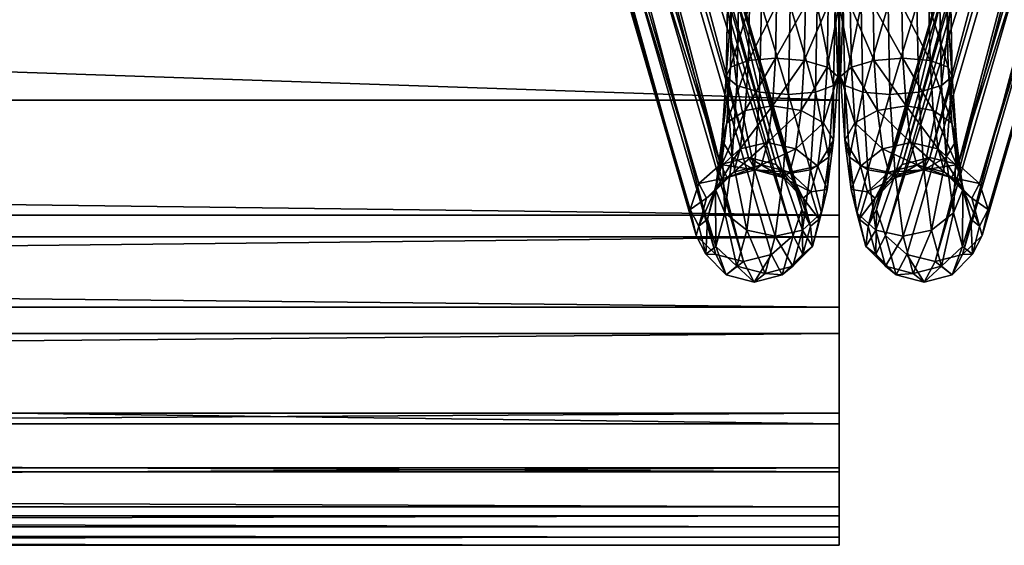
# Model space of a CAD drawing. Header units: inches. Extents: x -52 to 3.5, y -12.6 to 12.2.
# Tile 246 of 256: x -3.6 to 0.7, y -12.6 to -10.3. Entities that reach past the tile are written whole.
import ezdxf

# ---------------------------------------------------------------- set-up
doc = ezdxf.new("R2010")
doc.units = ezdxf.units.IN
doc.header["$MEASUREMENT"] = 0
doc.layers.add('AFUCH-3-BSPT', color=4, linetype='Continuous')
doc.layers.add('AFUCH-3-STUP', color=5, linetype='Continuous')

msp = doc.modelspace()

# ---------------------------------------------------------------- meshes
at = {"layer": 'AFUCH-3-BSPT'}
mesh = msp.add_polyface(dxfattribs=at)
corners = [(-2.9135, -7.874, 13.1436), (-2.9135, -7.874, 13.0186), (2.9133, -7.874, 13.0186), (-3.1395, -7.8291, 13.1436), (-3.1395, -7.8291, 13.0186), (-3.3311, -7.701, 13.1436), (-3.3311, -7.701, 13.0186), (-3.4591, -7.5095, 13.1436), (-3.4591, -7.5095, 13.0186), (3.1393, -7.8291, 13.1436), (-3.504, -7.2835, 13.1436), (-0.0001, -10.1909, 0.651), (-0.0065, -10.5077, 0.703), (-0.0181, -10.1909, 0.5228), (-0.0542, -10.4674, 0.8164), (-0.0486, -10.1909, 0.771), (-0.1555, -10.438, 0.8912), (-0.1506, -10.1909, 0.8506), (-0.2835, -10.4272, 0.9074), (-0.2787, -10.1909, 0.8686), (-0.4037, -10.438, 0.8607), (-0.3987, -10.1909, 0.8202), (-0.4839, -10.4674, 0.7636), (-0.4784, -10.1909, 0.7182), (-0.5028, -10.5077, 0.642), (-0.4964, -10.1909, 0.59), (-0.4551, -10.5479, 0.5287), (-0.4479, -10.1909, 0.4701), (-0.3537, -10.5774, 0.4538), (-0.3459, -10.1909, 0.3904), (-0.2258, -10.5881, 0.4376), (-0.2178, -10.1909, 0.3724), (-0.1056, -10.5774, 0.4843), (-0.0978, -10.1909, 0.4209), (-0.0253, -10.5479, 0.5814), (-1.7705, -6.1821, 13.0186), (-0.5283, -10.8993, 1.8758), (-1.8965, -6.212, 13.0186), (-0.4027, -10.8684, 1.8782), (-1.6446, -6.2249, 13.0186), (-0.2802, -10.8993, 1.9063), (-1.5524, -6.3287, 13.0186), (-0.1936, -10.9838, 1.9524), (-1.5187, -6.4659, 13.0186), (-0.1663, -11.0991, 2.0043), (-1.5524, -6.5996, 13.0186), (-0.2054, -11.2145, 2.048), (-1.6446, -6.6941, 13.0186), (-0.3005, -11.2989, 2.0718), (-0.4261, -11.3298, 2.0694), (-1.9887, -6.3065, 13.0186), (-0.6234, -10.9838, 1.8996), (-2.0224, -6.4402, 13.0186), (-0.6625, -11.0991, 1.9434), (-1.9887, -6.5774, 13.0186), (-0.6352, -11.2145, 1.9952), (-1.8965, -6.6813, 13.0186), (-0.5486, -11.2989, 2.0414), (-1.7705, -6.724, 13.0186)]
mesh.append_faces([[corners[k] for k in face] for face in [(35, 36, 37), (39, 38, 35), (41, 40, 39), (43, 42, 41), (45, 44, 43), (47, 46, 45), (36, 50, 37)]], dxfattribs={"vtx0": -1})
mesh.append_faces([[corners[k] for k in face] for face in [(38, 36, 35), (40, 38, 39), (42, 40, 41), (44, 42, 43), (46, 44, 45), (48, 46, 47)]], dxfattribs={"vtx0": -1, "vtx1": -1})
mesh.append_faces([[corners[k] for k in face] for face in [(5, 0, 9)]], dxfattribs={"vtx0": -1, "vtx1": -1, "vtx2": -1})
mesh.append_faces([[corners[k] for k in face] for face in [(14, 12, 11), (16, 14, 15), (22, 20, 21), (24, 22, 23), (26, 24, 25), (28, 26, 27), (34, 32, 33), (12, 34, 13), (49, 48, 47)]], dxfattribs={"vtx0": -1, "vtx2": -1})
mesh.append_faces([[corners[k] for k in face] for face in [(11, 12, 13), (15, 14, 11), (17, 16, 15), (19, 18, 17), (21, 20, 19), (23, 22, 21), (25, 24, 23), (27, 26, 25), (29, 28, 27), (31, 30, 29), (33, 32, 31), (13, 34, 33), (51, 50, 36), (53, 52, 51), (55, 54, 53), (57, 56, 55), (49, 58, 57)]], dxfattribs={"vtx1": -1, "vtx2": -1})
mesh.append_faces([[corners[k] for k in face] for face in [(0, 1, 2), (3, 4, 1), (1, 0, 3), (3, 5, 6), (6, 4, 3), (5, 7, 8), (8, 6, 5), (4, 6, 8), (2, 1, 4), (5, 3, 0), (10, 7, 5), (18, 16, 17), (20, 18, 19), (30, 28, 29), (32, 30, 31), (52, 50, 51), (54, 52, 53), (56, 54, 55), (58, 56, 57), (47, 58, 49)]], dxfattribs={"vtx2": -1})
mesh = msp.add_polyface(dxfattribs=at)
corners = [(-0.0001, -10.1909, 0.651), (0.0179, -10.1909, 0.5228), (0.0063, -10.5077, 0.703), (0.0539, -10.4674, 0.8164), (0.0484, -10.1909, 0.771), (0.1553, -10.438, 0.8912), (0.1503, -10.1909, 0.8506), (0.2833, -10.4272, 0.9074), (0.2785, -10.1909, 0.8686), (0.4035, -10.438, 0.8607), (0.3985, -10.1909, 0.8202), (0.4837, -10.4674, 0.7636), (0.4782, -10.1909, 0.7182), (0.5026, -10.5077, 0.642), (0.4962, -10.1909, 0.59), (0.4549, -10.5479, 0.5287), (0.4477, -10.1909, 0.4701), (0.3535, -10.5774, 0.4538), (0.3457, -10.1909, 0.3904), (0.2176, -10.1909, 0.3724), (0.2256, -10.5881, 0.4376), (0.1054, -10.5774, 0.4843), (0.0976, -10.1909, 0.4209), (0.0251, -10.5479, 0.5814), (1.7703, -6.1821, 13.0186), (1.8963, -6.212, 13.0186), (0.5281, -10.8993, 1.8758), (0.4025, -10.8684, 1.8782), (1.6444, -6.2249, 13.0186), (0.28, -10.8993, 1.9063), (1.5522, -6.3287, 13.0186), (0.1934, -10.9838, 1.9524), (1.5184, -6.4659, 13.0186), (0.1661, -11.0991, 2.0043), (1.5522, -6.5996, 13.0186), (0.2052, -11.2145, 2.048), (1.6444, -6.6941, 13.0186), (0.3003, -11.2989, 2.0719), (0.4259, -11.3298, 2.0694), (1.9885, -6.3065, 13.0186), (0.6232, -10.9838, 1.8996), (2.0222, -6.4402, 13.0186), (0.6623, -11.0991, 1.9434), (1.9885, -6.5774, 13.0186), (0.635, -11.2145, 1.9952), (1.8963, -6.6813, 13.0186), (0.5484, -11.2989, 2.0414), (1.7703, -6.724, 13.0186), (3.4589, -7.5095, 13.1436), (3.4589, -7.5095, 13.0186), (3.5038, -7.2835, 13.0186), (3.3309, -7.701, 13.1436), (3.3309, -7.701, 13.0186), (3.1393, -7.8291, 13.1436), (3.1393, -7.8291, 13.0186), (2.9133, -7.874, 13.1436), (2.9133, -7.874, 13.0186), (-2.9135, -7.874, 13.1436), (-3.1395, -7.8291, 13.0186)]
mesh.append_faces([[corners[k] for k in face] for face in [(7, 6, 5), (9, 8, 7), (21, 19, 20), (41, 40, 39), (43, 42, 41), (45, 44, 43), (47, 46, 45), (36, 38, 47)]], dxfattribs={"vtx0": -1})
mesh.append_faces([[corners[k] for k in face] for face in [(0, 1, 2), (4, 0, 3), (6, 4, 5), (8, 6, 7), (10, 8, 9), (12, 10, 11), (14, 12, 13), (16, 14, 15), (18, 16, 17), (19, 18, 20), (22, 19, 21), (1, 22, 23), (40, 26, 39), (42, 40, 41), (44, 42, 43), (46, 44, 45), (38, 46, 47)]], dxfattribs={"vtx0": -1, "vtx1": -1})
mesh.append_faces([[corners[k] for k in face] for face in [(52, 56, 58)]], dxfattribs={"vtx0": -1, "vtx1": -1, "vtx2": -1})
mesh.append_faces([[corners[k] for k in face] for face in [(3, 0, 2), (5, 4, 3), (11, 10, 9), (13, 12, 11), (15, 14, 13), (17, 16, 15), (23, 22, 21), (2, 1, 23), (38, 36, 37)]], dxfattribs={"vtx0": -1, "vtx2": -1})
mesh.append_faces([[corners[k] for k in face] for face in [(27, 24, 26), (29, 28, 27), (31, 30, 29), (33, 32, 31), (35, 34, 33), (37, 36, 35)]], dxfattribs={"vtx1": -1, "vtx2": -1})
mesh.append_faces([[corners[k] for k in face] for face in [(24, 25, 26), (28, 24, 27), (30, 28, 29), (32, 30, 31), (34, 32, 33), (36, 34, 35), (26, 25, 39), (48, 49, 50), (48, 51, 52), (52, 49, 48), (51, 53, 54), (54, 52, 51), (55, 56, 54), (54, 53, 55), (56, 55, 57), (52, 54, 56), (50, 49, 52), (53, 51, 48), (57, 55, 53)]], dxfattribs={"vtx2": -1})
mesh = msp.add_polyface(dxfattribs=at)
corners = [(0.4025, -10.8684, 1.8782), (0.5281, -10.8993, 1.8758), (0.374, -10.9234, 1.6468), (0.2503, -10.9568, 1.6643), (0.28, -10.8993, 1.9063), (0.1602, -11.0481, 1.6816), (0.1934, -10.9838, 1.9524), (0.6232, -10.9838, 1.8996), (0.4984, -10.9568, 1.6338), (0.2256, -10.5881, 0.4376), (0.3457, -10.1909, 0.3904), (0.3535, -10.5774, 0.4538), (0.2199, -10.9328, 1.4168), (0.345, -10.9004, 1.4101), (0.192, -10.8298, 1.1902), (0.095, -10.906, 1.151), (0.0701, -10.7146, 0.9477), (0.0248, -10.7908, 0.8534), (0.0063, -10.5077, 0.703), (0.0251, -10.5479, 0.5814), (0.3184, -10.8019, 1.1934), (0.1697, -10.6588, 1.0085), (0.0539, -10.4674, 0.8164), (0.468, -10.9328, 1.3864), (0.4402, -10.8298, 1.1597), (0.297, -10.6384, 1.0197), (0.4179, -10.6588, 0.9781), (0.2833, -10.4272, 0.9074), (0.4035, -10.438, 0.8607), (0.1553, -10.438, 0.8912), (0.1262, -11.0212, 1.4046), (0.0533, -11.01, 1.0863), (0.0459, -10.867, 0.751), (0.1279, -10.9227, 0.6678), (0.0781, -11.114, 1.0134), (0.1054, -10.5774, 0.4843), (0.2487, -10.9431, 0.6262), (0.376, -10.9227, 0.6374), (0.4549, -10.5479, 0.5287), (0.4757, -10.867, 0.6982), (0.521, -10.7908, 0.7925), (0.5496, -11.01, 1.0254), (0.5079, -11.114, 0.9607), (0.5026, -10.5077, 0.642), (0.4999, -10.7146, 0.8949), (0.5248, -10.906, 1.0982), (0.4837, -10.4674, 0.7636), (0.556, -11.0212, 1.3519)]
mesh.append_faces([[corners[k] for k in face] for face in [(3, 0, 2), (2, 1, 8), (9, 10, 11), (12, 2, 13), (14, 13, 20), (21, 20, 25), (29, 25, 27)]], dxfattribs={"vtx0": -1})
mesh.append_faces([[corners[k] for k in face] for face in [(0, 1, 2), (4, 0, 3), (6, 4, 5), (1, 7, 8), (12, 30, 3), (17, 32, 31), (32, 33, 34), (19, 35, 32), (11, 38, 37), (39, 40, 42), (38, 43, 39), (40, 44, 41), (43, 46, 40), (26, 44, 28), (45, 24, 47), (44, 26, 45)]], dxfattribs={"vtx0": -1, "vtx1": -1})
mesh.append_faces([[corners[k] for k in face] for face in [(5, 4, 3), (15, 12, 14), (17, 15, 16), (19, 17, 18), (16, 14, 21), (18, 16, 22), (22, 21, 29), (28, 44, 46), (47, 24, 23), (45, 26, 24)]], dxfattribs={"vtx0": -1, "vtx2": -1})
mesh.append_faces([[corners[k] for k in face] for face in [(23, 13, 8), (24, 20, 23), (26, 25, 24), (28, 27, 26), (35, 9, 33), (9, 11, 36)]], dxfattribs={"vtx1": -1})
mesh.append_faces([[corners[k] for k in face] for face in [(16, 15, 14), (18, 17, 16), (22, 16, 21), (15, 30, 12), (17, 31, 15), (19, 32, 17), (35, 33, 32), (38, 39, 37), (40, 41, 42), (43, 40, 39), (44, 45, 41), (46, 44, 40)]], dxfattribs={"vtx1": -1, "vtx2": -1})
mesh.append_faces([[corners[k] for k in face] for face in [(14, 12, 13), (21, 14, 20), (13, 2, 8), (20, 13, 23), (25, 20, 24), (27, 25, 26), (29, 21, 25), (12, 3, 2), (9, 36, 33), (11, 37, 36)]], dxfattribs={"vtx2": -1})
mesh = msp.add_polyface(dxfattribs=at)
corners = [(-0.4027, -10.8684, 1.8782), (-0.3743, -10.9234, 1.6468), (-0.5283, -10.8993, 1.8758), (-0.2505, -10.9568, 1.6643), (-0.2802, -10.8993, 1.9063), (-0.1604, -11.0481, 1.6816), (-0.1936, -10.9838, 1.9524), (-0.4986, -10.9568, 1.6338), (-0.6234, -10.9838, 1.8996), (-0.2201, -10.9328, 1.4168), (-0.3452, -10.9004, 1.4101), (-0.1923, -10.8298, 1.1902), (-0.0952, -10.906, 1.151), (-0.0703, -10.7146, 0.9477), (-0.025, -10.7908, 0.8534), (-0.0065, -10.5077, 0.703), (-0.0253, -10.5479, 0.5814), (-0.3186, -10.8019, 1.1934), (-0.1699, -10.6588, 1.0085), (-0.0542, -10.4674, 0.8164), (-0.4682, -10.9328, 1.3864), (-0.4404, -10.8298, 1.1597), (-0.2973, -10.6384, 1.0197), (-0.4181, -10.6588, 0.9781), (-0.2835, -10.4272, 0.9074), (-0.4037, -10.438, 0.8607), (-0.1555, -10.438, 0.8912), (-0.1264, -11.0212, 1.4046), (-0.0536, -11.01, 1.0863), (-0.0461, -10.867, 0.751), (-0.0784, -11.114, 1.0134), (-0.1281, -10.9227, 0.6678), (-0.1056, -10.5774, 0.4843), (-0.2258, -10.5881, 0.4376), (-0.2489, -10.9431, 0.6262), (-0.3537, -10.5774, 0.4538), (-0.3762, -10.9227, 0.6374), (-0.4551, -10.5479, 0.5287), (-0.4759, -10.867, 0.6982), (-0.5212, -10.7908, 0.7925), (-0.5081, -11.114, 0.9607), (-0.5498, -11.01, 1.0254), (-0.5028, -10.5077, 0.642), (-0.5001, -10.7146, 0.8949), (-0.525, -10.906, 1.0982), (-0.4839, -10.4674, 0.7636), (-0.5562, -11.0212, 1.3519)]
mesh.append_faces([[corners[k] for k in face] for face in [(11, 10, 9), (18, 17, 11), (10, 7, 1), (17, 20, 10), (22, 21, 17), (24, 23, 22), (26, 22, 18), (9, 1, 3), (33, 31, 34), (35, 34, 36)]], dxfattribs={"vtx0": -1})
mesh.append_faces([[corners[k] for k in face] for face in [(13, 11, 12), (15, 13, 14), (19, 18, 13), (12, 9, 27), (14, 12, 28), (16, 14, 29), (32, 29, 31), (37, 36, 38), (39, 40, 41), (42, 38, 39), (43, 41, 44), (45, 39, 43)]], dxfattribs={"vtx0": -1, "vtx1": -1})
mesh.append_faces([[corners[k] for k in face] for face in [(5, 3, 4), (12, 11, 9), (14, 13, 12), (16, 15, 14), (13, 18, 11), (15, 19, 13), (19, 26, 18), (25, 45, 43), (46, 20, 21), (44, 21, 23)]], dxfattribs={"vtx0": -1, "vtx2": -1})
mesh.append_faces([[corners[k] for k in face] for face in [(20, 7, 10), (21, 20, 17), (23, 21, 22), (25, 23, 24), (32, 31, 33), (33, 34, 35)]], dxfattribs={"vtx1": -1})
mesh.append_faces([[corners[k] for k in face] for face in [(0, 1, 2), (4, 3, 0), (6, 5, 4), (2, 7, 8), (9, 3, 27), (14, 28, 29), (29, 30, 31), (16, 29, 32), (35, 36, 37), (38, 40, 39), (37, 38, 42), (39, 41, 43), (42, 39, 45), (23, 25, 43), (44, 46, 21), (43, 44, 23)]], dxfattribs={"vtx1": -1, "vtx2": -1})
mesh.append_faces([[corners[k] for k in face] for face in [(3, 1, 0), (1, 7, 2), (9, 10, 1), (11, 17, 10), (18, 22, 17), (26, 24, 22)]], dxfattribs={"vtx2": -1})
mesh = msp.add_polyface(dxfattribs=at)
corners = [(-0.1282, -11.1728, 1.6941), (-0.1604, -11.0481, 1.6816), (-0.1936, -10.9838, 1.9524), (-0.1663, -11.0991, 2.0043), (-0.1625, -11.2976, 1.6984), (-0.2054, -11.2145, 2.048), (-0.254, -11.3889, 1.6934), (-0.3005, -11.2989, 2.0718), (-0.3784, -11.4223, 1.6804), (-0.4261, -11.3298, 2.0694), (-0.5022, -11.3889, 1.6629), (-0.5486, -11.2989, 2.0414), (-0.5922, -11.2976, 1.6456), (-0.6352, -11.2145, 1.9952), (-0.6245, -11.1728, 1.6331), (-0.6625, -11.0991, 1.9434), (-0.5902, -11.0481, 1.6288), (-0.6234, -10.9838, 1.8996), (-0.4986, -10.9568, 1.6338), (-0.1264, -11.0212, 1.4046), (-0.2505, -10.9568, 1.6643), (-0.0892, -11.142, 1.3768), (-0.0536, -11.01, 1.0863), (-0.0952, -10.906, 1.151), (-0.1186, -11.2628, 1.3409), (-0.0784, -11.114, 1.0134), (-0.0461, -10.867, 0.751), (-0.2065, -11.3513, 1.3064), (-0.163, -11.1902, 0.9519), (-0.1281, -10.9227, 0.6678), (-0.3295, -11.3837, 1.2826), (-0.2848, -11.2181, 0.9183), (-0.2489, -10.9431, 0.6262), (-0.4547, -11.3513, 1.2759), (-0.4111, -11.1902, 0.9215), (-0.3762, -10.9227, 0.6374), (-0.5483, -11.2628, 1.2881), (-0.5081, -11.114, 0.9607), (-0.4759, -10.867, 0.6982), (-0.5855, -11.142, 1.3159), (-0.5498, -11.01, 1.0254), (-0.4682, -10.9328, 1.3864), (-0.5562, -11.0212, 1.3519), (-0.525, -10.906, 1.0982)]
mesh.append_faces([[corners[k] for k in face] for face in [(30, 6, 8), (31, 27, 30), (32, 28, 31), (33, 8, 10), (34, 30, 33), (35, 31, 34)]], dxfattribs={"vtx0": -1})
mesh.append_faces([[corners[k] for k in face] for face in [(19, 20, 1), (21, 1, 0), (22, 19, 21), (24, 0, 4), (25, 21, 24), (26, 22, 25), (27, 4, 6), (28, 24, 27), (29, 25, 28), (36, 10, 12), (37, 33, 36), (38, 34, 37), (39, 12, 14), (40, 36, 39), (42, 14, 16), (43, 39, 42), (16, 41, 42)]], dxfattribs={"vtx0": -1, "vtx1": -1})
mesh.append_faces([[corners[k] for k in face] for face in [(0, 1, 2), (4, 0, 3), (6, 4, 5), (12, 10, 11), (14, 12, 13), (16, 14, 15), (18, 16, 17), (16, 18, 41)]], dxfattribs={"vtx0": -1, "vtx2": -1})
mesh.append_faces([[corners[k] for k in face] for face in [(27, 6, 30), (28, 27, 31), (29, 28, 32), (30, 8, 33), (31, 30, 34), (32, 31, 35)]], dxfattribs={"vtx1": -1})
mesh.append_faces([[corners[k] for k in face] for face in [(3, 0, 2), (5, 4, 3), (7, 6, 5), (9, 8, 7), (11, 10, 9), (13, 12, 11), (15, 14, 13), (17, 16, 15), (19, 1, 21), (23, 19, 22), (21, 0, 24), (22, 21, 25), (24, 4, 27), (25, 24, 28), (33, 10, 36), (34, 33, 37), (35, 34, 38), (36, 12, 39), (37, 36, 40), (39, 14, 42), (40, 39, 43)]], dxfattribs={"vtx1": -1, "vtx2": -1})
mesh.append_faces([[corners[k] for k in face] for face in [(8, 6, 7), (10, 8, 9)]], dxfattribs={"vtx2": -1})
mesh = msp.add_polyface(dxfattribs=at)
corners = [(0.128, -11.1728, 1.6941), (0.1934, -10.9838, 1.9524), (0.1602, -11.0481, 1.6816), (0.1661, -11.0991, 2.0043), (0.1622, -11.2976, 1.6984), (0.2052, -11.2145, 2.048), (0.2538, -11.3889, 1.6934), (0.3003, -11.2989, 2.0719), (0.3782, -11.4223, 1.6804), (0.4259, -11.3298, 2.0694), (0.502, -11.3889, 1.6629), (0.5484, -11.2989, 2.0414), (0.592, -11.2976, 1.6456), (0.635, -11.2145, 1.9952), (0.6242, -11.1728, 1.6331), (0.6623, -11.0991, 1.9434), (0.59, -11.0481, 1.6288), (0.6232, -10.9838, 1.8996), (0.4984, -10.9568, 1.6338), (0.1262, -11.0212, 1.4046), (0.2503, -10.9568, 1.6643), (0.089, -11.142, 1.3768), (0.0533, -11.01, 1.0863), (0.095, -10.906, 1.151), (0.1183, -11.2628, 1.3409), (0.0781, -11.114, 1.0134), (0.0459, -10.867, 0.751), (0.2063, -11.3513, 1.3064), (0.1628, -11.1902, 0.9519), (0.1279, -10.9227, 0.6678), (0.3293, -11.3837, 1.2826), (0.2846, -11.2181, 0.9183), (0.2487, -10.9431, 0.6262), (0.4544, -11.3513, 1.2759), (0.4109, -11.1902, 0.9215), (0.376, -10.9227, 0.6374), (0.5481, -11.2628, 1.2881), (0.5079, -11.114, 0.9607), (0.4757, -10.867, 0.6982), (0.5853, -11.142, 1.3159), (0.5496, -11.01, 1.0254), (0.468, -10.9328, 1.3864), (0.556, -11.0212, 1.3519), (0.5248, -10.906, 1.0982)]
mesh.append_faces([[corners[k] for k in face] for face in [(8, 7, 6), (10, 9, 8)]], dxfattribs={"vtx0": -1})
mesh.append_faces([[corners[k] for k in face] for face in [(3, 1, 0), (5, 3, 4), (7, 5, 6), (9, 7, 8), (11, 9, 10), (13, 11, 12), (15, 13, 14), (17, 15, 16), (19, 21, 2), (23, 22, 19), (21, 24, 0), (22, 25, 21), (24, 27, 4), (25, 28, 24), (33, 36, 10), (34, 37, 33), (35, 38, 34), (36, 39, 12), (37, 40, 36), (39, 42, 14), (40, 43, 39)]], dxfattribs={"vtx0": -1, "vtx1": -1})
mesh.append_faces([[corners[k] for k in face] for face in [(0, 1, 2), (4, 3, 0), (6, 5, 4), (12, 11, 10), (14, 13, 12), (16, 15, 14), (18, 17, 16), (16, 41, 18)]], dxfattribs={"vtx0": -1, "vtx2": -1})
mesh.append_faces([[corners[k] for k in face] for face in [(27, 30, 6), (28, 31, 27), (29, 32, 28), (30, 33, 8), (31, 34, 30), (32, 35, 31)]], dxfattribs={"vtx1": -1})
mesh.append_faces([[corners[k] for k in face] for face in [(19, 2, 20), (21, 0, 2), (22, 21, 19), (24, 4, 0), (25, 24, 21), (26, 25, 22), (27, 6, 4), (28, 27, 24), (29, 28, 25), (36, 12, 10), (37, 36, 33), (38, 37, 34), (39, 14, 12), (40, 39, 36), (42, 16, 14), (43, 42, 39), (16, 42, 41)]], dxfattribs={"vtx1": -1, "vtx2": -1})
mesh.append_faces([[corners[k] for k in face] for face in [(30, 8, 6), (31, 30, 27), (32, 31, 28), (33, 10, 8), (34, 33, 30), (35, 34, 31)]], dxfattribs={"vtx2": -1})
at = {"layer": 'AFUCH-3-STUP'}
mesh = msp.add_polyface(dxfattribs=at)
corners = [(0, 6.6474, 13.1297), (0, -7.7176, 13.1294), (-40.2231, -7.7176, 13.1294), (0, -6.7984, 17.2766), (0, -6.1728, 17.3206), (-40.2231, -6.1728, 17.3206), (0, -7.3497, 17.2301), (-40.2231, -6.7984, 17.2766), (0, -7.8251, 17.1836), (-40.2231, -7.3497, 17.2301), (0, -8.2232, 17.1395), (-40.2231, -7.8251, 17.1836), (0, -8.3522, 13.1361), (-40.2231, -8.3522, 13.1361), (0, -8.5901, 13.1483), (-40.2231, -8.5901, 13.1483), (0, -8.5423, 17.1002), (-40.2231, -8.2232, 17.1395), (0, -10.6139, 16.7706), (0, -9.2424, 17.0021), (-40.2231, -9.2424, 17.0021), (0, -8.899, 13.2041), (0, -11.2206, 13.9407), (-40.2231, -11.2206, 13.9407), (0, -1.41, 17.4294), (0, -0.0352, 17.3976), (-40.2231, -0.0352, 17.3976), (0, 1.3499, 17.3388), (-40.2231, 1.3499, 17.3388), (0, 2.0156, 17.2994), (-40.2231, 2.0156, 17.2994), (0, 2.6399, 17.254), (-40.2231, 2.6399, 17.254), (0, 2.829, 17.2446), (-40.2231, 2.829, 17.2446), (0, 3.3085, 17.1951), (-40.2231, 3.3085, 17.1951), (0, 3.7258, 17.1519), (-40.2231, 3.7258, 17.1519), (0, 4.3916, 17.0549), (-40.2231, 4.3916, 17.0549), (0, 5.6793, 16.8149), (-40.2231, 5.6793, 16.8149), (0, 6.2024, 16.6616), (-40.2231, 6.2024, 16.6616), (-40.2231, -11.6496, 14.0939), (-40.2231, -11.2206, 13.9407), (0, -11.2206, 13.9407), (-40.2231, -11.5327, 16.5603), (-40.2231, -12.0507, 16.3854), (0, -12.0507, 16.3854), (-40.2231, -12.0031, 14.2499), (0, -11.6496, 14.0939), (-40.2231, -12.2457, 14.4022), (0, -12.0031, 14.2499), (-40.2231, -12.264, 16.2709), (0, -12.264, 16.2709), (-40.2231, -12.46, 14.6518), (0, -12.2457, 14.4022), (-40.2231, -12.4189, 16.1382), (0, -12.4189, 16.1382), (-40.2231, -12.5902, 15.3951), (-40.2231, -12.5542, 14.9422), (0, -12.5542, 14.9422), (-40.2231, -12.5534, 15.8554), (0, -12.5902, 15.3951), (-40.2231, -12.508, 15.999), (0, -12.5534, 15.8554), (0, -12.46, 14.6518), (0, -12.508, 15.999), (-40.2231, -10.6139, 16.7706), (-40.2231, -11.1245, 16.6619), (0, -11.1245, 16.6619), (-40.2231, -8.899, 13.2041), (-40.2231, -8.5901, 13.1483), (0, -8.5901, 13.1483), (-40.2231, -8.5423, 17.1002), (-40.2231, -9.2424, 17.0021), (0, -9.2424, 17.0021), (-40.2231, -11.1245, 16.6619), (-40.2231, -11.5327, 16.5603), (0, -11.5327, 16.5603), (-40.2231, -1.41, 17.4294), (-40.2231, -2.057, 17.4353), (0, -2.057, 17.4353), (-40.2231, -2.6472, 17.4358), (-40.2231, -6.1728, 17.3206), (0, -6.1728, 17.3206), (-40.2231, -2.057, 17.4353), (-40.2231, -2.6472, 17.4358), (0, -2.6472, 17.4358)]
mesh.append_faces([[corners[k] for k in face] for face in [(48, 49, 50), (51, 45, 52), (53, 51, 54), (64, 61, 65), (70, 71, 72), (76, 77, 78), (79, 80, 81), (82, 83, 84), (85, 86, 87), (88, 89, 90)]], dxfattribs={"vtx0": -1, "vtx1": -1, "vtx2": -1})
mesh.append_faces([[corners[k] for k in face] for face in [(45, 46, 47), (49, 55, 56), (57, 53, 58), (55, 59, 60), (61, 62, 63), (66, 64, 67), (62, 57, 68), (59, 66, 69), (73, 74, 75)]], dxfattribs={"vtx0": -1, "vtx2": -1})
mesh.append_faces([[corners[k] for k in face] for face in [(0, 1, 2), (3, 4, 5), (6, 3, 7), (8, 6, 9), (10, 8, 11), (1, 12, 13), (12, 14, 15), (16, 10, 17), (18, 19, 20), (24, 25, 26), (25, 27, 28), (27, 29, 30), (29, 31, 32), (31, 33, 34), (33, 35, 36), (35, 37, 38), (37, 39, 40), (39, 41, 42), (41, 43, 44)]], dxfattribs={"vtx1": -1, "vtx2": -1})
mesh.append_faces([[corners[k] for k in face] for face in [(21, 22, 23)]], dxfattribs={"vtx2": -1})
mesh = msp.add_polyface(dxfattribs=at)
corners = [(-40.2231, -6.1728, 17.3206), (-40.2231, -6.7984, 17.2766), (0, -6.7984, 17.2766), (-40.2231, -7.3497, 17.2301), (0, -7.3497, 17.2301), (-40.2231, -7.8251, 17.1836), (0, -7.8251, 17.1836), (-40.2231, -8.2232, 17.1395), (0, -8.2232, 17.1395), (-40.2231, -8.3522, 13.1361), (-40.2231, -7.7176, 13.1294), (0, -7.7176, 13.1294), (-40.2231, -8.5901, 13.1483), (0, -8.3522, 13.1361), (-40.2231, -8.5423, 17.1002), (0, -8.5423, 17.1002), (-40.2231, -9.2424, 17.0021), (-40.2231, -10.6139, 16.7706), (0, -10.6139, 16.7706), (-40.2231, -11.2206, 13.9407), (-40.2231, -8.899, 13.2041), (0, -8.899, 13.2041), (-40.2231, -7.9994, 13.1307), (-40.223, -2.6472, 17.4358), (-40.223, -6.7984, 17.2766), (-40.223, -8.899, 13.2041), (-40.2231, -9.5642, 16.9535), (-40.223, -10.6227, 13.7473), (-40.223, -11.1245, 16.6619), (-40.223, -7.8251, 17.1836), (-40.2231, -12.2457, 14.4021), (-40.1944, -12.1474, 14.3282), (-40.2231, -12.0031, 14.2499), (-40.223, -12.4189, 16.1382), (-40.223, -12.4189, 16.1382), (-40.2211, -12.5534, 15.8554), (-40.2211, -12.5534, 15.8554), (-40.2231, -12.5902, 15.3951), (-40.223, -8.5901, 13.1483), (-40.223, -12.0507, 16.3854), (-40.2231, -11.5327, 16.5603), (-40.2231, -12.5902, 15.3951), (-40.223, -2.057, 17.4353), (-40.223, -12.46, 14.6518), (-40.223, -12.46, 14.6518), (-40.223, -12.46, 14.6518), (-40.2231, -8.3522, 13.1361), (-40.223, -8.3522, 13.1361), (-40.223, -8.5901, 13.1483), (-40.223, -8.899, 13.2041), (-40.2231, -9.5642, 16.9535), (-40.223, -7.8251, 17.1836), (-40.223, -12.2457, 14.4021), (-40.1944, -12.1474, 14.3282), (-40.223, -1.41, 17.4294)]
mesh.append_faces([[corners[k] for k in face] for face in [(0, 1, 2), (1, 3, 4), (3, 5, 6), (5, 7, 8), (9, 10, 11), (12, 9, 13), (7, 14, 15), (16, 17, 18), (19, 20, 21), (22, 23, 24), (25, 26, 27), (27, 26, 28), (29, 26, 25), (30, 31, 32), (33, 34, 35), (35, 34, 36), (37, 33, 35), (38, 22, 29), (22, 24, 29), (33, 39, 34), (40, 39, 33), (37, 36, 41), (35, 36, 37), (29, 25, 38), (42, 23, 22), (30, 43, 44), (45, 43, 30), (45, 41, 43), (38, 46, 47), (48, 25, 49), (49, 25, 27), (50, 29, 51), (51, 29, 24), (48, 46, 38), (38, 25, 48), (30, 44, 52), (52, 31, 30), (32, 31, 53), (22, 54, 42)]], dxfattribs={"vtx0": -1, "vtx1": -1, "vtx2": -1})
mesh = msp.add_polyface(dxfattribs=at)
corners = [(0, -11.1245, 16.6619), (0, -11.2206, 13.9407), (0, -11.5327, 16.5603), (0, -11.2206, 13.9407), (0, -11.6496, 14.0939), (-40.2231, -11.6496, 14.0939), (0, -12.0507, 16.3854), (0, -11.5327, 16.5603), (-40.2231, -11.5327, 16.5603), (0, -12.0031, 14.2499), (-40.2231, -12.0031, 14.2499), (0, -12.2457, 14.4022), (-40.2231, -12.2457, 14.4022), (0, -12.264, 16.2709), (-40.2231, -12.0507, 16.3854), (0, -12.46, 14.6518), (-40.2231, -12.46, 14.6518), (0, -12.4189, 16.1382), (-40.2231, -12.264, 16.2709), (0, -12.5542, 14.9422), (0, -12.5902, 15.3951), (-40.2231, -12.5902, 15.3951), (0, -12.5534, 15.8554), (-40.2231, -12.5534, 15.8554), (0, -12.508, 15.999), (-40.2231, -12.508, 15.999), (-40.2231, -12.5542, 14.9422), (-40.2231, -12.4189, 16.1382), (0, -11.1245, 16.6619), (0, -10.6139, 16.7706), (-40.2231, -10.6139, 16.7706), (0, -8.5901, 13.1483), (0, -8.899, 13.2041), (-40.2231, -8.899, 13.2041), (0, -9.2424, 17.0021), (0, -8.5423, 17.1002), (-40.2231, -8.5423, 17.1002), (0, -11.5327, 16.5603), (0, -11.1245, 16.6619), (-40.2231, -11.1245, 16.6619), (0, -7.7176, 13.1294), (0, -7.3497, 17.2301), (0, -7.8251, 17.1836), (0, -8.2232, 17.1395), (0, -8.3522, 13.1361), (0, -8.5423, 17.1002), (0, -8.5901, 13.1483), (0, -8.899, 13.2041), (0, -9.2424, 17.0021), (0, -10.6139, 16.7706), (0, -11.2206, 13.9407), (0, -11.6496, 14.0939), (0, -11.2206, 13.9407), (0, -11.5327, 16.5603), (0, -12.0507, 16.3854), (0, -12.0031, 14.2499), (0, -12.2457, 14.4022), (0, -12.264, 16.2709), (0, -12.46, 14.6518), (0, -12.4189, 16.1382), (0, -12.5534, 15.8554), (0, -12.5902, 15.3951), (0, -12.5542, 14.9422), (0, -12.508, 15.999), (0, -11.1245, 16.6619), (0, -11.2206, 13.9407), (0, -10.6139, 16.7706), (0, -8.899, 13.2041), (0, -8.5901, 13.1483), (0, -9.2424, 17.0021), (0, -9.2424, 17.0021), (0, -8.5901, 13.1483), (0, -8.5423, 17.1002), (0, -11.5327, 16.5603), (0, -11.2206, 13.9407), (0, -11.1245, 16.6619)]
mesh.append_faces([[corners[k] for k in face] for face in [(0, 1, 2), (45, 44, 43), (63, 58, 59), (64, 65, 66), (70, 71, 72), (73, 74, 75)]], dxfattribs={"vtx0": -1, "vtx1": -1})
mesh.append_faces([[corners[k] for k in face] for face in [(40, 41, 42), (40, 42, 43), (45, 46, 44), (47, 48, 49), (51, 53, 54), (56, 54, 57), (58, 57, 59), (63, 62, 58)]], dxfattribs={"vtx0": -1, "vtx2": -1})
mesh.append_faces([[corners[k] for k in face] for face in [(3, 4, 5), (6, 7, 8), (4, 9, 10), (13, 6, 14), (19, 20, 21), (28, 29, 30), (34, 35, 36), (37, 38, 39), (44, 40, 43), (50, 47, 49), (51, 52, 53), (55, 51, 54), (56, 55, 54), (58, 56, 57), (63, 60, 62), (67, 68, 69)]], dxfattribs={"vtx1": -1, "vtx2": -1})
mesh.append_faces([[corners[k] for k in face] for face in [(9, 11, 12), (11, 15, 16), (17, 13, 18), (20, 22, 23), (22, 24, 25), (15, 19, 26), (24, 17, 27), (31, 32, 33), (60, 61, 62)]], dxfattribs={"vtx2": -1})

doc.saveas('drawing.dxf')
